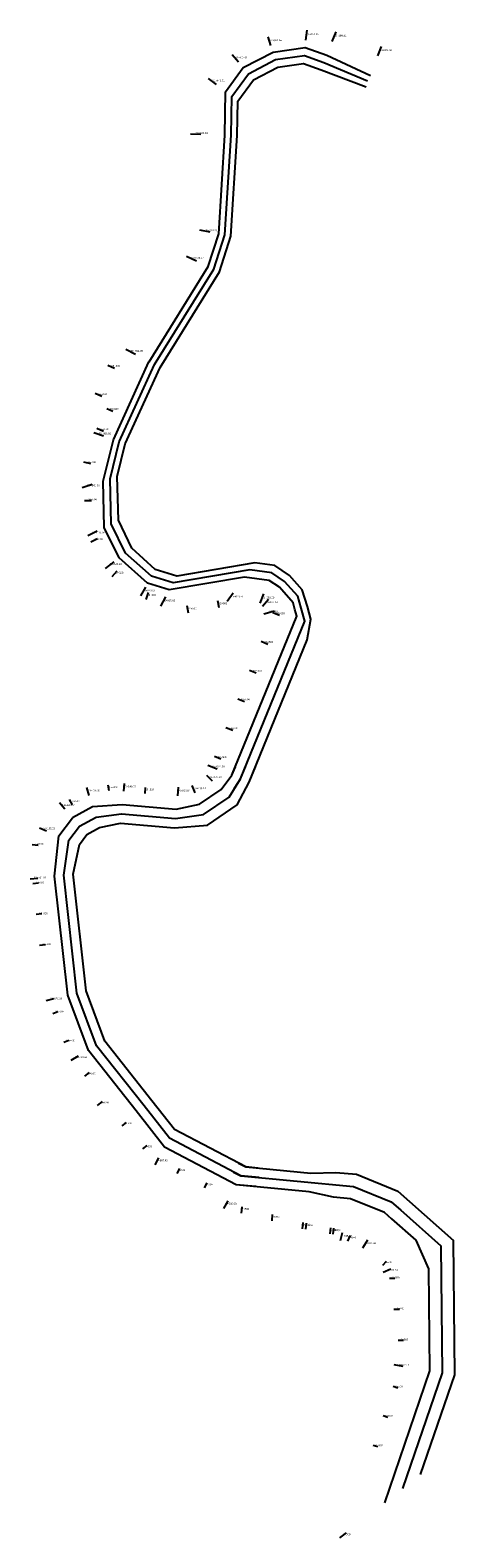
# Model space of a CAD drawing. Extents: x 2678794 to 2685637, y 208909 to 233199.
import ezdxf

# ---------------------------------------------------------------- set-up
doc = ezdxf.new("R2010")
doc.units = 0
doc.layers.get('0').update_dxf_attribs({"linetype": 'CONTINUOUS'})
doc.layers.add('SCHUYLKILL_CHANNEL_STATION', color=104, linetype='CONTINUOUS')
doc.layers.add('SCHUYLKILL_STATIONPOINT', color=77, linetype='CONTINUOUS')

# ---------------------------------------------------------------- blocks, each defined once
blk = doc.blocks.new('SCHUYLKILL_CHANNEL_STATION')
at = {"layer": 'SCHUYLKILL_CHANNEL_STATION'}
for p, q in [((2683238, 233039), (2683255, 233199)), ((2682673, 232953), (2682629, 233090)), ((2683661, 233017), (2683722, 233173)), ((2682151, 232685), (2682050, 232803)), ((2684397, 232788), (2684453, 232938)), ((2684397, 232788), (2684453, 232938)), ((2681796, 232323), (2681669, 232422)), ((2681376, 231531), (2681543, 231524)), ((2681695, 229945), (2681530, 229976)), ((2681476, 229478), (2681315, 229553)), ((2680491, 227975), (2680338, 228057)), ((2680155, 227750), (2680048, 227799)), ((2679947, 227295), (2679843, 227343)), ((2680032, 227102), (2680126, 227060)), ((2679977, 226656), (2679822, 226710)), ((2679976, 226732), (2679870, 226780)), ((2679773, 226210), (2679661, 226238)), ((2679796, 225877), (2679634, 225824)), ((2679672, 225621), (2679783, 225623)), ((2679873, 225128), (2679726, 225053)), ((2679772, 224958), (2679877, 225008)), ((2680144, 224635), (2680004, 224528)), ((2680117, 224399), (2680195, 224487)), ((2680650, 224226), (2680571, 224086)), ((2680665, 224028), (2680699, 224140)), ((2680975, 224072), (2680892, 223921)), ((2681839, 223891), (2681819, 224007)), ((2682066, 224128), (2681969, 223992)), ((2682502, 223965), (2682561, 224118)), ((2682634, 224024), (2682538, 223914)), ((2681346, 223808), (2681326, 223924)), ((2682732, 223840), (2682558, 223791)), ((2682813, 223767), (2682702, 223812)), ((2682624, 223304), (2682515, 223348)), ((2682435, 222841), (2682326, 222885)), ((2682247, 222378), (2682139, 222422)), ((2682058, 221914), (2681946, 221961)), ((2681805, 221293), (2681659, 221352)), ((2681869, 221452), (2681762, 221495)), ((2680307, 221061), (2680297, 220940)), ((2681633, 221195), (2681728, 221103)), ((2679474, 220721), (2679427, 220805)), ((2679700, 220998), (2679742, 220868)), ((2680066, 220942), (2680053, 221036)), ((2680646, 220902), (2680654, 220996)), ((2681180, 221002), (2681168, 220865)), ((2681451, 220911), (2681405, 221030)), ((2679354, 220648), (2679266, 220750)), ((2678944, 220349), (2679057, 220302)), ((2678828, 220082), (2678923, 220068)), ((2678794, 219525), (2678918, 219539)), ((2678929, 219457), (2678835, 219447)), ((2678984, 218960), (2678890, 218950)), ((2679039, 218464), (2678945, 218453)), ((2679050, 217566), (2679175, 217596)), ((2679161, 217359), (2679242, 217390)), ((2679417, 216921), (2679335, 216890)), ((2679457, 216606), (2679573, 216672)), ((2679746, 216406), (2679672, 216347)), ((2679882, 215877), (2679961, 215939)), ((2680342, 215602), (2680274, 215548)), ((2680675, 215228), (2680607, 215174)), ((2680806, 214919), (2680867, 215031)), ((2681198, 214859), (2681156, 214780)), ((2681640, 214626), (2681599, 214548)), ((2681977, 214337), (2681912, 214216)), ((2682201, 214141), (2682211, 214244)), ((2682691, 214014), (2682700, 214116)), ((2683181, 213888), (2683192, 213988)), ((2683240, 213978), (2683231, 213883)), ((2683635, 213904), (2683625, 213806)), ((2683675, 213801), (2683685, 213898)), ((2683820, 213822), (2683788, 213692)), ((2683911, 213689), (2683948, 213777)), ((2684228, 213706), (2684149, 213578)), ((2684477, 213301), (2684536, 213368)), ((2684604, 213238), (2684484, 213184)), ((2684671, 213088), (2684584, 213086)), ((2684746, 212588), (2684651, 212587)), ((2684811, 212089), (2684724, 212088)), ((2684802, 211670), (2684660, 211694)), ((2684717, 211319), (2684641, 211345)), ((2684556, 210846), (2684480, 210872)), ((2684394, 210373), (2684320, 210398)), ((2683784, 208909), (2683890, 208992))]:
    blk.add_line(p, q, dxfattribs=at)
for points in [[(2680710, 227857), (2681664, 229392), (2681832, 229919), (2681932, 231508), (2681944, 232208), (2682228, 232595), (2682707, 232847), (2683226, 232921), (2683574, 232794), (2684278, 232471)], [(2680887, 227763), (2681847, 229307), (2682030, 229882), (2682132, 231500), (2682141, 232054), (2682395, 232401), (2682785, 232605), (2683199, 232664), (2683483, 232561), (2684208, 232285)], [(2681951, 221072), (2682046, 221194), (2683091, 223760), (2683061, 223865), (2683030, 223974), (2682809, 224223), (2682643, 224335), (2682250, 224386), (2681035, 224182), (2680685, 224289), (2680227, 224698), (2679988, 225188), (2679973, 225934), (2680136, 226601), (2680709, 227857)], [(2682224, 220900), (2682323, 221081), (2683259, 223377), (2683315, 223711), (2683261, 223914), (2683179, 224183), (2682974, 224412), (2682734, 224575), (2682414, 224618), (2681158, 224405), (2680811, 224511), (2680430, 224851), (2680215, 225305), (2680197, 226007), (2680326, 226535), (2680887, 227762)], [(2679478, 220514), (2679801, 220691), (2680277, 220724), (2681148, 220646), (2681522, 220728), (2681870, 220967), (2682046, 221194), (2682101, 221329)], [(2682461, 214865), (2682268, 214884), (2681119, 215489), (2680756, 215948), (2679998, 216910), (2679695, 217720), (2679487, 219602), (2679587, 220080), (2679708, 220239), (2679912, 220352), (2680251, 220425), (2681122, 220347), (2681653, 220393), (2682128, 220720), (2682324, 221081), (2682425, 221329)], [(2682432, 214567), (2682115, 214597), (2680960, 215205), (2680501, 215788), (2679733, 216761), (2679401, 217650), (2679189, 219568), (2679254, 220219), (2679474, 220510)], [(2682073, 214802), (2682191, 214740), (2684003, 214569), (2684610, 214322), (2684765, 214186)], [(2682149, 214946), (2682267, 214884), (2683316, 214784), (2683719, 214797), (2684051, 214766), (2684717, 214495), (2684907, 214328)], [(2684624, 214045), (2684503, 214149), (2683955, 214373), (2683681, 214398), (2683288, 214486), (2682115, 214596), (2681998, 214658)], [(2684907, 214328), (2685615, 213701)], [(2684507, 209475), (2685236, 211599), (2685219, 213243), (2685115, 213473), (2685014, 213706), (2684623, 214047)], [(2684800, 209706), (2685436, 211567), (2685416, 213610), (2684764, 214186)], [(2685085, 209928), (2685637, 211534), (2685615, 213701)]]:
    blk.add_lwpolyline(points, dxfattribs=at)
for points in [[(2680798, 227810, 0), (2681755, 229350, 0), (2681931, 229901, 0), (2682032, 231505, 0), (2682042, 232131, 0), (2682312, 232498, 0), (2682746, 232726, 0), (2683213, 232793, 0), (2683528, 232678, 0), (2684232, 232383, 0)], [(2682088, 220985, 0), (2682184, 221138, 0), (2683219, 223676, 0), (2683161, 223889, 0), (2683105, 224079, 0), (2682891, 224318, 0), (2682688, 224455, 0), (2682332, 224502, 0), (2681096, 224293, 0), (2680748, 224400, 0), (2680328, 224774, 0), (2680099, 225245, 0), (2680085, 225971, 0), (2680231, 226568, 0), (2680798, 227810, 0)], [(2682483, 214713, 0), (2682191, 214740, 0), (2681039, 215347, 0), (2680631, 215869, 0), (2679865, 216836, 0), (2679548, 217685, 0), (2679338, 219585, 0), (2679420, 220150, 0), (2679591, 220374, 0), (2679856, 220521, 0), (2680264, 220574, 0), (2681135, 220497, 0), (2681587, 220561, 0), (2681999, 220844, 0), (2682185, 221138, 0), (2682263, 221329, 0)]]:
    blk.add_polyline3d(points, dxfattribs=at)

msp = doc.modelspace()

# ---------------------------------------------------------------- block references
msp.add_blockref('SCHUYLKILL_CHANNEL_STATION', (0, 0))

# ---------------------------------------------------------------- texts
at = {"layer": 'SCHUYLKILL_STATIONPOINT', "color": 0}
for s, p in [('32+392.65', (2682651, 233022)), ('32+863.66', (2683246, 233119)), ('33+199.41', (2683691, 233095)), ('31+902.01', (2682100, 232744)), ('33+962.69', (2684425, 232863)), ('33+962.69', (2684425, 232863)), ('31+446.71', (2681732, 232372)), ('30+820.01', (2681460, 231527)), ('29+213.25', (2681612, 229961)), ('28+634.47', (2681395, 229516)), ('26+821.96', (2680415, 228016)), ('26+500', (2680102, 227774)), ('26+000', (2679895, 227319)), ('25+860', (2680079, 227081)), ('25+456.58', (2679900, 226683)), ('25+500', (2679923, 226756)), ('25+000', (2679717, 226224)), ('24+841.58', (2679715, 225850)), ('24+500', (2679728, 225622)), ('24+115.54', (2679800, 225091)), ('24+000', (2679825, 224983)), ('23+592.32', (2680074, 224582)), ('23+500', (2680156, 224443)), ('23+029.93', (2680610, 224156)), ('23+000', (2680682, 224084)), ('22+665.62', (2680933, 223997)), ('22+000', (2681829, 223949)), ('21+412.60', (2682017, 224060)), ('21+053.00', (2682531, 224042)), ('20+807.93', (2682586, 223968)), ('22+500', (2681336, 223866)), ('20+360', (2682645, 223815)), ('20+000', (2682758, 223789)), ('19+500', (2682570, 223326)), ('19+000', (2682381, 222863)), ('18+500', (2682193, 222400)), ('18+000', (2682002, 221938)), ('17+327.90', (2681732, 221322)), ('17+500', (2681816, 221473)), ('16+979.88', (2681681, 221149)), ('14+738.09', (2679721, 220934)), ('15+000', (2680059, 220989)), ('15+149.07', (2680302, 221000)), ('15+500', (2680650, 220949)), ('16+023.84', (2681174, 220933)), ('16+480.14', (2681428, 220971)), ('14+434.52', (2679310, 220699)), ('14+500', (2679451, 220763)), ('14+152.26', (2679000, 220325)), ('14+000', (2678876, 220075)), ('13+581.82', (2678856, 219532)), ('13+500', (2678882, 219452)), ('13+000', (2678937, 218955)), ('12+500', (2678992, 218458)), ('11+670.34', (2679113, 217582)), ('11+500', (2679201, 217374)), ('11+000', (2679376, 216906)), ('10+763.60', (2679515, 216639)), ('10+500', (2679709, 216376)), ('10+000', (2679922, 215908)), ('9+500', (2680308, 215575)), ('9+000', (2680641, 215201)), ('8+867.43', (2680836, 214975)), ('8+500', (2681177, 214819)), ('8+000', (2681619, 214587)), ('7+565.68', (2681945, 214277)), ('7+500', (2682206, 214193)), ('7+000', (2682696, 214065)), ('6+500', (2683186, 213938)), ('6+450', (2683236, 213931)), ('6+050', (2683630, 213855)), ('6+000', (2683680, 213850)), ('5+745.95', (2683804, 213757)), ('5+500', (2683930, 213733)), ('5+090.38', (2684189, 213642)), ('4+500', (2684507, 213335)), ('4+015.59', (2684544, 213211)), ('3+500', (2684627, 213087)), ('3+000', (2684699, 212588)), ('2+500', (2684768, 212088)), ('1+972.11', (2684731, 211682)), ('1+500', (2684679, 211332)), ('1+000', (2684518, 210859)), ('0+500', (2684357, 210386)), ('0+000', (2683837, 208950))]:
    msp.add_text(s, height=30, dxfattribs=at).set_placement(p)

doc.saveas('drawing.dxf')
